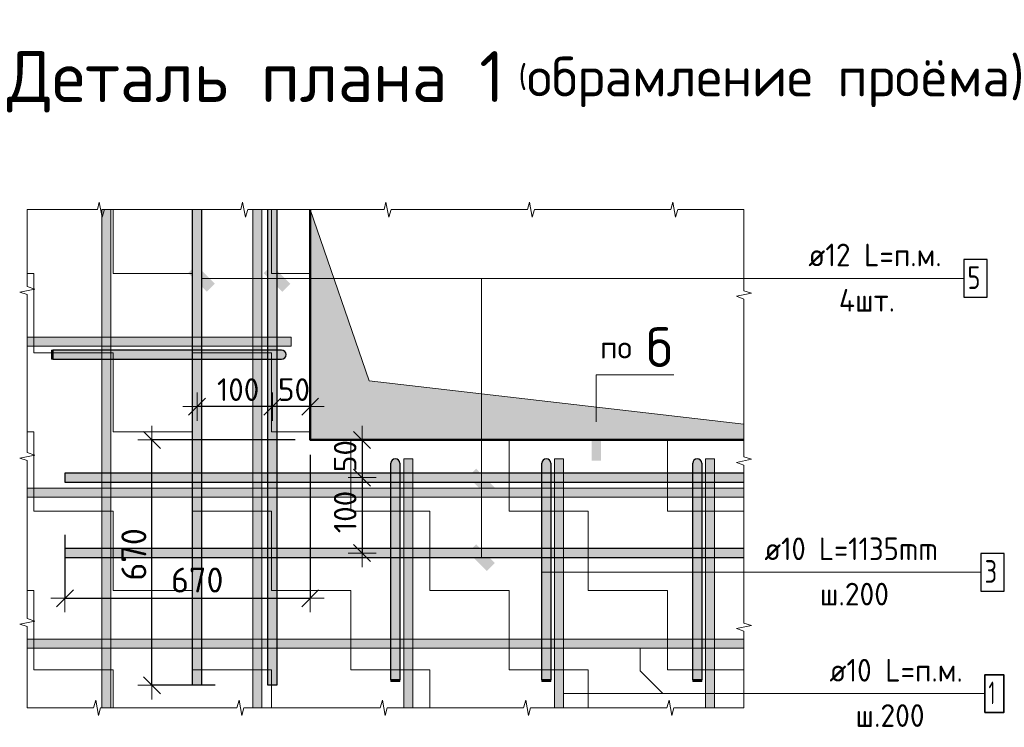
# Model space of a CAD drawing. Header units: metres. Extents: x -38 to 90, y -15 to 21.
# Tile 122 of 127: x 73.796 to 75.101, y 8.009 to 8.946. Entities that reach past the tile are written whole.
import ezdxf

# ---------------------------------------------------------------- set-up
doc = ezdxf.new("R2010")
doc.units = ezdxf.units.M
doc.header["$PDMODE"] = 65
doc.layers.add('XR$4$_3898', color=7, linetype='Continuous')
for name, color, linetype, lineweight in [('XR$4$Арм. стержнями нижней зоны', 180, 'Continuous', 35), ('XR$4$Арм.стержн. Арматура края', 96, 'Continuous', 35), ('XR$4$Арм.стержн. Доп. арматура', 180, 'Continuous', 35), ('XR$4$Размерная линия_ общее', 7, 'Continuous', 13), ('XR$4$Текст_ общее_1', 7, 'Continuous', 13)]:
    doc.layers.add(name, color=color, linetype=linetype, lineweight=lineweight)
doc.styles.add('ISOCPEUR', font='txt')
doc.dimstyles.new('DIMSTYLE_21', dxfattribs={"dimtxt": 0.03, "dimasz": 0.0375, "dimexe": 0, "dimexo": 1e-06, "dimgap": 0.015, "dimtad": 2, "dimdec": 0, "dimlfac": 1000, "dimrnd": 1, "dimzin": 12, "dimdsep": 46, "dimtxsty": 'ISOCPEUR', "dimblk1": 'ALL_ML_STRICH', "dimblk2": 'ALL_ML_STRICH', "dimsah": 1, "dimcen": 0, "dimse1": 1, "dimse2": 1, "dimclrd": 7, "dimclre": 256, "dimclrt": 7, "dimadec": 0, "dimazin": 0, "dimtfac": 1, "dimtdec": 0, "dimtix": 1, "dimtmove": 2, "dimatfit": 3, "dimfxl": 0, "dimtvp": 1.2, "dimtzin": 0, "dimlwd": 0, "dimlwe": -3, "dimarcsym": 0})
doc.dimstyles.new('DIMSTYLE_22', dxfattribs={"dimtxt": 0.03, "dimasz": 0.0375, "dimexe": 0, "dimexo": 1e-06, "dimgap": 0.015, "dimtad": 2, "dimdec": 0, "dimlfac": 1000, "dimrnd": 1, "dimzin": 12, "dimdsep": 46, "dimtxsty": 'ISOCPEUR', "dimblk1": 'ALL_ML_STRICH', "dimblk2": 'ALL_ML_STRICH', "dimsah": 1, "dimcen": 0, "dimse1": 1, "dimse2": 1, "dimclrd": 7, "dimclre": 256, "dimclrt": 7, "dimadec": 0, "dimazin": 0, "dimtfac": 1, "dimtdec": 0, "dimtix": 1, "dimtmove": 2, "dimatfit": 3, "dimfxl": 0, "dimtzin": 0, "dimlwd": 0, "dimlwe": -3, "dimarcsym": 0})
doc.dimstyles.new('DIMSTYLE_23', dxfattribs={"dimtxt": 0.03, "dimasz": 0.0375, "dimexe": 0, "dimexo": 1e-06, "dimgap": 0.015, "dimtad": 2, "dimdec": 0, "dimlfac": 1000, "dimrnd": 1, "dimzin": 12, "dimdsep": 46, "dimtxsty": 'ISOCPEUR', "dimblk1": 'ALL_ML_STRICH', "dimblk2": 'ALL_ML_STRICH', "dimsah": 1, "dimcen": 0, "dimse1": 1, "dimse2": 1, "dimclrd": 7, "dimclre": 256, "dimclrt": 7, "dimadec": 0, "dimazin": 0, "dimtfac": 1, "dimtdec": 0, "dimtix": 1, "dimtmove": 2, "dimatfit": 3, "dimfxl": 0, "dimtvp": 1.2, "dimtzin": 0, "dimlwd": 0, "dimlwe": -3, "dimarcsym": 0})
doc.dimstyles.new('DIMSTYLE_24', dxfattribs={"dimtxt": 0.03, "dimasz": 0.0375, "dimexe": 0, "dimexo": 1e-06, "dimgap": 0.015, "dimtad": 2, "dimdec": 0, "dimlfac": 1000, "dimrnd": 1, "dimzin": 12, "dimdsep": 46, "dimtxsty": 'ISOCPEUR', "dimblk1": 'ALL_ML_STRICH', "dimblk2": 'ALL_ML_STRICH', "dimsah": 1, "dimcen": 0, "dimse1": 1, "dimse2": 1, "dimclrd": 7, "dimclre": 256, "dimclrt": 7, "dimadec": 0, "dimazin": 0, "dimtfac": 1, "dimtdec": 0, "dimtix": 1, "dimtmove": 2, "dimatfit": 3, "dimfxl": 0, "dimtzin": 0, "dimlwd": 0, "dimlwe": -3, "dimarcsym": 0})
doc.dimstyles.new('DIMSTYLE_8', dxfattribs={"dimtxt": 0.033, "dimasz": 0.0375, "dimexe": 0, "dimexo": 0, "dimgap": 0.0165, "dimtad": 2, "dimdec": 0, "dimlfac": 1000, "dimrnd": 1, "dimzin": 12, "dimdsep": 46, "dimtxsty": 'ISOCPEUR', "dimblk1": 'ALL_ML_STRICH', "dimblk2": 'ALL_ML_STRICH', "dimsah": 1, "dimcen": 0, "dimclrd": 7, "dimclre": 256, "dimclrt": 7, "dimadec": 0, "dimazin": 0, "dimtfac": 1, "dimtdec": 0, "dimtix": 1, "dimtmove": 2, "dimatfit": 3, "dimfxl": 0, "dimtzin": 0, "dimlwd": 0, "dimlwe": -3, "dimarcsym": 0})

# ---------------------------------------------------------------- blocks, each defined once
blk = doc.blocks.new('СЛОЖНЫЙ_ОБЪЕКТ_12')
at = {"linetype": 'Continuous', "lineweight": 13, "transparency": 33554687}
blk.add_hatch(color=7, dxfattribs=at).paths.add_polyline_path([(74.1174, 8.0346), (74.1174, 8.6946), (74.1054, 8.6946), (74.1054, 8.0346)])
at = {"color": 7, "linetype": 'Continuous', "lineweight": 13, "transparency": 33554687}
blk.add_lwpolyline([(74.1174, 8.0346), (74.1174, 8.6946), (74.1054, 8.6946), (74.1054, 8.0346), (74.1174, 8.0346)], close=True, dxfattribs=at)
blk = doc.blocks.new('СЛОЖНЫЙ_ОБЪЕКТ_13')
at = {"linetype": 'Continuous', "lineweight": 13, "transparency": 33554687}
blk.add_hatch(color=7, dxfattribs=at).paths.add_polyline_path([(73.9174, 8.0346), (73.9174, 8.6946), (73.9054, 8.6946), (73.9054, 8.0346)])
at = {"color": 7, "linetype": 'Continuous', "lineweight": 13, "transparency": 33554687}
blk.add_lwpolyline([(73.9174, 8.0346), (73.9174, 8.6946), (73.9054, 8.6946), (73.9054, 8.0346), (73.9174, 8.0346)], close=True, dxfattribs=at)
blk = doc.blocks.new('ЭЛЕМЕНТ_УЗОРА_5')
at = {"color": 7, "linetype": 'Continuous', "lineweight": 13, "transparency": 33554687}
for p, q in [((73.8064, 8.6946), (73.8064, 8.6946)), ((74.7564, 8.6946), (74.7564, 8.6946)), ((73.8064, 8.0346), (73.8064, 8.0346)), ((74.7564, 8.0346), (74.7564, 8.0346)), ((74.7564, 8.0346), (74.7564, 8.0346))]:
    blk.add_line(p, q, dxfattribs=at)
for points in [[(73.8064, 8.4746), (73.8064, 8.5822), (73.7964, 8.5853), (73.8164, 8.5894), (73.8064, 8.593), (73.8064, 8.6946), (73.8064, 8.6946)], [(73.8064, 8.6946), (73.8993, 8.6946), (73.9019, 8.7046), (73.9056, 8.6846), (73.9086, 8.6946), (73.9964, 8.6946)], [(73.9964, 8.6946), (74.0893, 8.6946), (74.0919, 8.7046), (74.0956, 8.6846), (74.0986, 8.6946), (74.1864, 8.6946)], [(74.1864, 8.6946), (74.2793, 8.6946), (74.2819, 8.7046), (74.2856, 8.6846), (74.2886, 8.6946), (74.3764, 8.6946)], [(74.3764, 8.6946), (74.4693, 8.6946), (74.4719, 8.7046), (74.4756, 8.6846), (74.4786, 8.6946), (74.5664, 8.6946)], [(74.5664, 8.6946), (74.6593, 8.6946), (74.6619, 8.7046), (74.6656, 8.6846), (74.6686, 8.6946), (74.7564, 8.6946)], [(74.7564, 8.6946), (74.7564, 8.6946), (74.7564, 8.587), (74.7664, 8.5839), (74.7464, 8.5798), (74.7564, 8.5762), (74.7564, 8.4746)], [(73.8064, 8.2546), (73.8064, 8.3622), (73.7964, 8.3653), (73.8164, 8.3694), (73.8064, 8.373), (73.8064, 8.4746)], [(74.7564, 8.4746), (74.7564, 8.367), (74.7664, 8.3639), (74.7464, 8.3598), (74.7564, 8.3562), (74.7564, 8.2546)], [(73.8064, 8.0346), (73.8064, 8.0346), (73.8064, 8.1422), (73.7964, 8.1453), (73.8164, 8.1494), (73.8064, 8.153), (73.8064, 8.2546)], [(74.7564, 8.2546), (74.7564, 8.147), (74.7664, 8.1439), (74.7464, 8.1398), (74.7564, 8.1362), (74.7564, 8.0346)], [(73.9964, 8.0346), (73.9035, 8.0346), (73.9008, 8.0246), (73.8972, 8.0446), (73.8942, 8.0346), (73.8064, 8.0346)], [(74.1864, 8.0346), (74.0935, 8.0346), (74.0908, 8.0246), (74.0872, 8.0446), (74.0842, 8.0346), (73.9964, 8.0346)], [(74.3764, 8.0346), (74.2835, 8.0346), (74.2808, 8.0246), (74.2772, 8.0446), (74.2742, 8.0346), (74.1864, 8.0346)], [(74.5664, 8.0346), (74.4735, 8.0346), (74.4708, 8.0246), (74.4672, 8.0446), (74.4642, 8.0346), (74.3764, 8.0346)], [(74.7564, 8.0346), (74.6635, 8.0346), (74.6608, 8.0246), (74.6572, 8.0446), (74.6542, 8.0346), (74.5664, 8.0346)]]:
    blk.add_lwpolyline(points, dxfattribs=at)
blk = doc.blocks.new('СЛОЖНЫЙ_ОБЪЕКТ_14')
at = {"linetype": 'Continuous', "lineweight": 13, "transparency": 33554687}
blk.add_hatch(color=7, dxfattribs=at).paths.add_polyline_path([(73.8064, 8.3256), (74.7564, 8.3256), (74.7564, 8.3136), (73.8064, 8.3136)], flags=16)
at = {"color": 7, "linetype": 'Continuous', "lineweight": 13, "transparency": 33554687}
blk.add_lwpolyline([(73.8064, 8.3256), (74.7564, 8.3256), (74.7564, 8.3136), (73.8064, 8.3136), (73.8064, 8.3256)], close=True, dxfattribs=at)
blk = doc.blocks.new('СЛОЖНЫЙ_ОБЪЕКТ_15')
at = {"linetype": 'Continuous', "lineweight": 13, "transparency": 33554687}
blk.add_hatch(color=7, dxfattribs=at).paths.add_polyline_path([(73.8064, 8.1256), (74.7564, 8.1256), (74.7564, 8.1136), (73.8064, 8.1136)], flags=16)
at = {"color": 7, "linetype": 'Continuous', "lineweight": 13, "transparency": 33554687}
blk.add_lwpolyline([(73.8064, 8.1256), (74.7564, 8.1256), (74.7564, 8.1136), (73.8064, 8.1136), (73.8064, 8.1256)], close=True, dxfattribs=at)
blk = doc.blocks.new('СЛОЖНЫЙ_ОБЪЕКТ_16')
at = {"linetype": 'Continuous', "lineweight": 25, "transparency": 33554687}
blk.add_hatch(color=8, dxfattribs=at).paths.add_polyline_path([(73.8564, 8.3336), (74.7564, 8.3336), (74.7564, 8.3456), (73.8564, 8.3456)])
at = {"color": 7, "linetype": 'Continuous', "lineweight": 25, "transparency": 33554687}
blk.add_line((73.8564, 8.3336), (74.7564, 8.3336), dxfattribs=at)
blk.add_lwpolyline([(74.7564, 8.3456), (73.8564, 8.3456), (73.8564, 8.3336)], dxfattribs=at)
blk = doc.blocks.new('СЛОЖНЫЙ_ОБЪЕКТ_17')
at = {"linetype": 'Continuous', "lineweight": 25, "true_color": 0x5f5f5f, "transparency": 33554687}
blk.add_hatch(color=251, dxfattribs=at).paths.add_polyline_path([(74.1254, 8.0646), (74.1254, 8.6946), (74.1374, 8.6946), (74.1374, 8.0646)], flags=16)
at = {"color": 7, "linetype": 'Continuous', "lineweight": 25, "transparency": 33554687}
blk.add_line((74.1254, 8.0646), (74.1254, 8.6946), dxfattribs=at)
blk.add_lwpolyline([(74.1374, 8.6946), (74.1374, 8.0646), (74.1254, 8.0646)], dxfattribs=at)
blk = doc.blocks.new('СЛОЖНЫЙ_ОБЪЕКТ_18')
at = {"linetype": 'Continuous', "lineweight": 13, "true_color": 0xc5c5c5, "transparency": 33554687}
for points in [[(73.8404, 8.4966), (73.8404, 8.5086), (73.8384, 8.5086), (73.8384, 8.4966)], [(74.1458, 8.4971), (74.1469, 8.4977), (74.1478, 8.4986), (74.1486, 8.4996), (74.1491, 8.5007), (74.1493, 8.502), (74.1493, 8.5032), (74.1491, 8.5045), (74.1486, 8.5056), (74.1478, 8.5066), (74.1469, 8.5075), (74.1458, 8.5081), (74.1446, 8.5085), (74.1434, 8.5086), (73.8404, 8.5086), (73.8404, 8.4966), (74.1434, 8.4966), (74.1446, 8.4967)]]:
    blk.add_hatch(color=9, dxfattribs=at).paths.add_polyline_path(points)
at = {"color": 7, "linetype": 'Continuous', "lineweight": 13, "transparency": 33554687}
blk.add_lwpolyline([(73.8404, 8.4966), (73.8404, 8.5086), (73.8384, 8.5086), (73.8384, 8.4966), (73.8404, 8.4966)], close=True, dxfattribs=at)
at = {"color": 7, "linetype": 'Continuous', "lineweight": 25, "transparency": 33554687}
blk.add_lwpolyline([(74.1434, 8.5086), (73.8404, 8.5086), (73.8404, 8.4966), (74.1434, 8.4966)], dxfattribs=at)
blk.add_arc((74.1434, 8.5026), 0.006, 270, 90, dxfattribs=at)
blk = doc.blocks.new('СЛОЖНЫЙ_ОБЪЕКТ_19')
at = {"linetype": 'Continuous', "lineweight": 13, "transparency": 33554687}
blk.add_hatch(color=7, dxfattribs=at).paths.add_polyline_path([(73.8064, 8.5256), (74.1564, 8.5256), (74.1564, 8.5136), (73.8064, 8.5136)], flags=16)
at = {"color": 7, "linetype": 'Continuous', "lineweight": 13, "transparency": 33554687}
blk.add_lwpolyline([(73.8064, 8.5256), (74.1564, 8.5256), (74.1564, 8.5136), (73.8064, 8.5136), (73.8064, 8.5256)], close=True, dxfattribs=at)
blk = doc.blocks.new('СЛОЖНЫЙ_ОБЪЕКТ_20')
at = {"linetype": 'Continuous', "lineweight": 13, "true_color": 0xc5c5c5, "transparency": 33554687}
for points in [[(74.2889, 8.361), (74.2895, 8.3621), (74.2904, 8.3631), (74.2914, 8.3638), (74.2925, 8.3643), (74.2938, 8.3646), (74.295, 8.3646), (74.2962, 8.3643), (74.2974, 8.3638), (74.2984, 8.3631), (74.2992, 8.3621), (74.2999, 8.361), (74.3002, 8.3598), (74.3004, 8.3586), (74.3004, 8.0716), (74.2884, 8.0716), (74.2884, 8.3586), (74.2885, 8.3598)], [(74.2884, 8.0716), (74.3004, 8.0716), (74.3004, 8.0696), (74.2884, 8.0696)]]:
    blk.add_hatch(color=9, dxfattribs=at).paths.add_polyline_path(points, flags=16)
at = {"color": 7, "linetype": 'Continuous', "lineweight": 25, "transparency": 33554687}
blk.add_lwpolyline([(74.3004, 8.3586), (74.3004, 8.0716), (74.2884, 8.0716), (74.2884, 8.3586)], dxfattribs=at)
at = {"color": 7, "linetype": 'Continuous', "lineweight": 13, "transparency": 33554687}
blk.add_lwpolyline([(74.2884, 8.0716), (74.3004, 8.0716), (74.3004, 8.0696), (74.2884, 8.0696), (74.2884, 8.0716)], close=True, dxfattribs=at)
at = {"color": 7, "linetype": 'Continuous', "lineweight": 25, "transparency": 33554687}
blk.add_arc((74.2944, 8.3586), 0.006, 0, 180, dxfattribs=at)
blk = doc.blocks.new('СЛОЖНЫЙ_ОБЪЕКТ_21')
at = {"linetype": 'Continuous', "lineweight": 13, "true_color": 0xc5c5c5, "transparency": 33554687}
for points in [[(74.4889, 8.361), (74.4895, 8.3621), (74.4904, 8.3631), (74.4914, 8.3638), (74.4925, 8.3643), (74.4938, 8.3646), (74.495, 8.3646), (74.4962, 8.3643), (74.4974, 8.3638), (74.4984, 8.3631), (74.4992, 8.3621), (74.4999, 8.361), (74.5002, 8.3598), (74.5004, 8.3586), (74.5004, 8.0716), (74.4884, 8.0716), (74.4884, 8.3586), (74.4885, 8.3598)], [(74.4884, 8.0716), (74.5004, 8.0716), (74.5004, 8.0696), (74.4884, 8.0696)]]:
    blk.add_hatch(color=9, dxfattribs=at).paths.add_polyline_path(points, flags=16)
at = {"color": 7, "linetype": 'Continuous', "lineweight": 25, "transparency": 33554687}
blk.add_lwpolyline([(74.5004, 8.3586), (74.5004, 8.0716), (74.4884, 8.0716), (74.4884, 8.3586)], dxfattribs=at)
at = {"color": 7, "linetype": 'Continuous', "lineweight": 13, "transparency": 33554687}
blk.add_lwpolyline([(74.4884, 8.0716), (74.5004, 8.0716), (74.5004, 8.0696), (74.4884, 8.0696), (74.4884, 8.0716)], close=True, dxfattribs=at)
at = {"color": 7, "linetype": 'Continuous', "lineweight": 25, "transparency": 33554687}
blk.add_arc((74.4944, 8.3586), 0.006, 0, 180, dxfattribs=at)
blk = doc.blocks.new('СЛОЖНЫЙ_ОБЪЕКТ_22')
at = {"linetype": 'Continuous', "lineweight": 13, "transparency": 33554687}
blk.add_hatch(color=7, dxfattribs=at).paths.add_polyline_path([(74.3174, 8.0346), (74.3174, 8.3646), (74.3054, 8.3646), (74.3054, 8.0346)])
at = {"color": 7, "linetype": 'Continuous', "lineweight": 13, "transparency": 33554687}
blk.add_lwpolyline([(74.3174, 8.0346), (74.3174, 8.3646), (74.3054, 8.3646), (74.3054, 8.0346), (74.3174, 8.0346)], close=True, dxfattribs=at)
blk = doc.blocks.new('СЛОЖНЫЙ_ОБЪЕКТ_23')
at = {"linetype": 'Continuous', "lineweight": 13, "transparency": 33554687}
blk.add_hatch(color=7, dxfattribs=at).paths.add_polyline_path([(74.5174, 8.0346), (74.5174, 8.3646), (74.5054, 8.3646), (74.5054, 8.0346)])
at = {"color": 7, "linetype": 'Continuous', "lineweight": 13, "transparency": 33554687}
blk.add_lwpolyline([(74.5174, 8.0346), (74.5174, 8.3646), (74.5054, 8.3646), (74.5054, 8.0346), (74.5174, 8.0346)], close=True, dxfattribs=at)
blk = doc.blocks.new('СЛОЖНЫЙ_ОБЪЕКТ_24')
at = {"linetype": 'Continuous', "lineweight": 13, "true_color": 0xc5c5c5, "transparency": 33554687}
for points in [[(74.6889, 8.361), (74.6895, 8.3621), (74.6904, 8.3631), (74.6914, 8.3638), (74.6925, 8.3643), (74.6938, 8.3646), (74.695, 8.3646), (74.6962, 8.3643), (74.6974, 8.3638), (74.6984, 8.3631), (74.6992, 8.3621), (74.6999, 8.361), (74.7002, 8.3598), (74.7004, 8.3586), (74.7004, 8.0716), (74.6884, 8.0716), (74.6884, 8.3586), (74.6885, 8.3598)], [(74.6884, 8.0716), (74.7004, 8.0716), (74.7004, 8.0696), (74.6884, 8.0696)]]:
    blk.add_hatch(color=9, dxfattribs=at).paths.add_polyline_path(points, flags=16)
at = {"color": 7, "linetype": 'Continuous', "lineweight": 25, "transparency": 33554687}
blk.add_lwpolyline([(74.7004, 8.3586), (74.7004, 8.0716), (74.6884, 8.0716), (74.6884, 8.3586)], dxfattribs=at)
at = {"color": 7, "linetype": 'Continuous', "lineweight": 13, "transparency": 33554687}
blk.add_lwpolyline([(74.6884, 8.0716), (74.7004, 8.0716), (74.7004, 8.0696), (74.6884, 8.0696), (74.6884, 8.0716)], close=True, dxfattribs=at)
at = {"color": 7, "linetype": 'Continuous', "lineweight": 25, "transparency": 33554687}
blk.add_arc((74.6944, 8.3586), 0.006, 0, 180, dxfattribs=at)
blk = doc.blocks.new('СЛОЖНЫЙ_ОБЪЕКТ_25')
at = {"linetype": 'Continuous', "lineweight": 13, "transparency": 33554687}
blk.add_hatch(color=7, dxfattribs=at).paths.add_polyline_path([(74.7174, 8.0346), (74.7174, 8.3646), (74.7054, 8.3646), (74.7054, 8.0346)])
at = {"color": 7, "linetype": 'Continuous', "lineweight": 13, "transparency": 33554687}
blk.add_lwpolyline([(74.7174, 8.0346), (74.7174, 8.3646), (74.7054, 8.3646), (74.7054, 8.0346), (74.7174, 8.0346)], close=True, dxfattribs=at)
blk = doc.blocks.new('СЛОЖНЫЙ_ОБЪЕКТ_26')
at = {"linetype": 'Continuous', "lineweight": 25, "true_color": 0x5f5f5f, "transparency": 33554687}
blk.add_hatch(color=251, dxfattribs=at).paths.add_polyline_path([(74.0254, 8.0646), (74.0254, 8.6946), (74.0374, 8.6946), (74.0374, 8.0646)], flags=16)
at = {"color": 7, "linetype": 'Continuous', "lineweight": 25, "transparency": 33554687}
blk.add_line((74.0254, 8.0646), (74.0254, 8.6946), dxfattribs=at)
blk.add_lwpolyline([(74.0374, 8.6946), (74.0374, 8.0646), (74.0254, 8.0646)], dxfattribs=at)
blk = doc.blocks.new('СЛОЖНЫЙ_ОБЪЕКТ_27')
at = {"linetype": 'Continuous', "lineweight": 25, "transparency": 33554687}
blk.add_hatch(color=8, dxfattribs=at).paths.add_polyline_path([(73.8564, 8.2336), (74.7564, 8.2336), (74.7564, 8.2456), (73.8564, 8.2456)])
at = {"color": 7, "linetype": 'Continuous', "lineweight": 25, "transparency": 33554687}
blk.add_line((73.8564, 8.2336), (74.7564, 8.2336), dxfattribs=at)
blk.add_lwpolyline([(74.7564, 8.2456), (73.8564, 8.2456), (73.8564, 8.2336)], dxfattribs=at)
blk = doc.blocks.new('ALL_ML_STRICH')
at = {"color": 0, "linetype": 'ByBlock', "lineweight": -2}
for p, q in [((0, -0.5), (0, 0.5)), ((-1, 0), (0.5, 0)), ((-0.3, -0.3), (0.3, 0.3))]:
    blk.add_line(p, q, dxfattribs=at)
blk = doc.blocks.new('*D137')
at = {"layer": 'DEFPOINTS', "color": 7, "linetype": 'Continuous', "lineweight": 13, "transparency": 33554687}
for p in [(74.2236, 8.3896), (74.2503, 8.3896), (74.2214, 8.3396)]:
    blk.add_point(p, dxfattribs=at)
at = {"layer": 'XR$4$Размерная линия_ общее', "color": 7, "linetype": 'Continuous', "lineweight": -2, "transparency": 33554687}
blk.add_line((74.2503, 8.3896), (74.2503, 8.3396), dxfattribs=at)
at = {"layer": 'XR$4$Размерная линия_ общее', "color": 7, "linetype": 'Continuous', "lineweight": 13, "transparency": 33554687, "xscale": 0.0375, "yscale": 0.0375, "zscale": 0.0375}
for p, rotation in [((74.2503, 8.3896), 90), ((74.2503, 8.3396), 270)]:
    blk.add_blockref('ALL_ML_STRICH', p, dxfattribs=dict(at, rotation=rotation))
at = {"layer": 'XR$4$Размерная линия_ общее', "color": 7, "linetype": 'Continuous', "lineweight": 13, "transparency": 33554687, "insert": (74.2278, 8.3682), "char_height": 0.03, "width": 0.06, "attachment_point": 5, "rotation": 90, "style": 'ISOCPEUR'}
blk.add_mtext('\\A1;{50}', dxfattribs=at)
blk = doc.blocks.new('*D138')
at = {"layer": 'DEFPOINTS', "color": 7, "linetype": 'Continuous', "lineweight": 13, "transparency": 33554687}
for p in [(74.2214, 8.3396), (74.2503, 8.3396), (74.2236, 8.2396)]:
    blk.add_point(p, dxfattribs=at)
at = {"layer": 'XR$4$Размерная линия_ общее', "color": 7, "linetype": 'Continuous', "lineweight": -2, "transparency": 33554687}
blk.add_line((74.2503, 8.3396), (74.2503, 8.2396), dxfattribs=at)
at = {"layer": 'XR$4$Размерная линия_ общее', "color": 7, "linetype": 'Continuous', "lineweight": 13, "transparency": 33554687, "xscale": 0.0375, "yscale": 0.0375, "zscale": 0.0375}
for p, rotation in [((74.2503, 8.3396), 90), ((74.2503, 8.2396), 270)]:
    blk.add_blockref('ALL_ML_STRICH', p, dxfattribs=dict(at, rotation=rotation))
at = {"layer": 'XR$4$Размерная линия_ общее', "color": 7, "linetype": 'Continuous', "lineweight": 13, "transparency": 33554687, "insert": (74.2278, 8.2941), "char_height": 0.03, "width": 0.09, "attachment_point": 5, "rotation": 90, "style": 'ISOCPEUR'}
blk.add_mtext('\\A1;{100}', dxfattribs=at)
blk = doc.blocks.new('*D139')
at = {"layer": 'DEFPOINTS', "color": 7, "linetype": 'Continuous', "lineweight": 13, "transparency": 33554687}
for p in [(74.1314, 8.4706), (74.1814, 8.4729), (74.1814, 8.4337)]:
    blk.add_point(p, dxfattribs=at)
at = {"layer": 'XR$4$Размерная линия_ общее', "color": 7, "linetype": 'Continuous', "lineweight": -2, "transparency": 33554687}
blk.add_line((74.1814, 8.4337), (74.1314, 8.4337), dxfattribs=at)
at = {"layer": 'XR$4$Размерная линия_ общее', "color": 7, "linetype": 'Continuous', "lineweight": 13, "transparency": 33554687, "xscale": 0.0375, "yscale": 0.0375, "zscale": 0.0375}
for p, rotation in [((74.1314, 8.4337), 180), ((74.1814, 8.4337), 360)]:
    blk.add_blockref('ALL_ML_STRICH', p, dxfattribs=dict(at, rotation=rotation))
at = {"layer": 'XR$4$Размерная линия_ общее', "color": 7, "linetype": 'Continuous', "lineweight": 13, "transparency": 33554687, "insert": (74.16, 8.4562), "char_height": 0.03, "width": 0.06, "attachment_point": 5, "style": 'ISOCPEUR'}
blk.add_mtext('\\A1;{50}', dxfattribs=at)
blk = doc.blocks.new('*D140')
at = {"layer": 'DEFPOINTS', "color": 7, "linetype": 'Continuous', "lineweight": 13, "transparency": 33554687}
for p in [(74.1314, 8.4706), (74.0314, 8.4695), (74.1314, 8.4337)]:
    blk.add_point(p, dxfattribs=at)
at = {"layer": 'XR$4$Размерная линия_ общее', "color": 7, "linetype": 'Continuous', "lineweight": -2, "transparency": 33554687}
blk.add_line((74.1314, 8.4337), (74.0314, 8.4337), dxfattribs=at)
at = {"layer": 'XR$4$Размерная линия_ общее', "color": 7, "linetype": 'Continuous', "lineweight": 13, "transparency": 33554687, "xscale": 0.0375, "yscale": 0.0375, "zscale": 0.0375}
for p, rotation in [((74.0314, 8.4337), 180), ((74.1314, 8.4337), 360)]:
    blk.add_blockref('ALL_ML_STRICH', p, dxfattribs=dict(at, rotation=rotation))
at = {"layer": 'XR$4$Размерная линия_ общее', "color": 7, "linetype": 'Continuous', "lineweight": 13, "transparency": 33554687, "insert": (74.0859, 8.4562), "char_height": 0.03, "width": 0.09, "attachment_point": 5, "style": 'ISOCPEUR'}
blk.add_mtext('\\A1;{100}', dxfattribs=at)
blk = doc.blocks.new('*D192')
at = {"layer": 'DEFPOINTS', "color": 7, "linetype": 'Continuous', "lineweight": 13, "transparency": 33554687}
for p in [(74.1814, 8.3896), (73.9717, 8.0646), (74.0754, 8.0646)]:
    blk.add_point(p, dxfattribs=at)
at = {"layer": 'XR$4$Размерная линия_ общее', "color": 253, "linetype": 'Continuous', "lineweight": -2, "true_color": 0xa0a0a0, "transparency": 33554687}
for p, q in [((74.1614, 8.3896), (73.9717, 8.3896)), ((74.0554, 8.0646), (73.9717, 8.0646))]:
    blk.add_line(p, q, dxfattribs=at)
at = {"layer": 'XR$4$Размерная линия_ общее', "color": 7, "linetype": 'Continuous', "lineweight": -2, "transparency": 33554687}
blk.add_line((73.9717, 8.0646), (73.9717, 8.3896), dxfattribs=at)
at = {"layer": 'XR$4$Размерная линия_ общее', "color": 7, "linetype": 'Continuous', "lineweight": 13, "transparency": 33554687, "xscale": 0.0375, "yscale": 0.0375, "zscale": 0.0375}
for p, rotation in [((73.9717, 8.3896), 90), ((73.9717, 8.0646), 270)]:
    blk.add_blockref('ALL_ML_STRICH', p, dxfattribs=dict(at, rotation=rotation))
at = {"layer": 'XR$4$Размерная линия_ общее', "color": 7, "linetype": 'Continuous', "lineweight": 13, "transparency": 33554687, "insert": (73.9312, 8.2031), "char_height": 0.033, "width": 0.00165, "attachment_point": 1, "rotation": 90, "line_spacing_factor": 0.60241, "style": 'ISOCPEUR'}
blk.add_mtext('670', dxfattribs=at)
blk = doc.blocks.new('*D193')
at = {"layer": 'DEFPOINTS', "color": 7, "linetype": 'Continuous', "lineweight": 13, "transparency": 33554687}
for p in [(74.1814, 8.3896), (73.8564, 8.2836), (73.8564, 8.1799)]:
    blk.add_point(p, dxfattribs=at)
at = {"layer": 'XR$4$Размерная линия_ общее', "color": 253, "linetype": 'Continuous', "lineweight": -2, "true_color": 0xa0a0a0, "transparency": 33554687}
for p, q in [((74.1814, 8.3696), (74.1814, 8.1799)), ((73.8564, 8.2636), (73.8564, 8.1799))]:
    blk.add_line(p, q, dxfattribs=at)
at = {"layer": 'XR$4$Размерная линия_ общее', "color": 7, "linetype": 'Continuous', "lineweight": -2, "transparency": 33554687}
blk.add_line((73.8564, 8.1799), (74.1814, 8.1799), dxfattribs=at)
at = {"layer": 'XR$4$Размерная линия_ общее', "color": 7, "linetype": 'Continuous', "lineweight": 13, "transparency": 33554687, "xscale": 0.0375, "yscale": 0.0375, "zscale": 0.0375, "rotation": 180}
blk.add_blockref('ALL_ML_STRICH', (73.8564, 8.1799), dxfattribs=at)
at = {"layer": 'XR$4$Размерная линия_ общее', "color": 7, "linetype": 'Continuous', "lineweight": 13, "transparency": 33554687, "xscale": 0.0375, "yscale": 0.0375, "zscale": 0.0375}
blk.add_blockref('ALL_ML_STRICH', (74.1814, 8.1799), dxfattribs=at)
at = {"layer": 'XR$4$Размерная линия_ общее', "color": 7, "linetype": 'Continuous', "lineweight": 13, "transparency": 33554687, "insert": (73.9969, 8.2204), "char_height": 0.033, "width": 0.00165, "attachment_point": 1, "line_spacing_factor": 0.60241, "style": 'ISOCPEUR'}
blk.add_mtext('670', dxfattribs=at)

msp = doc.modelspace()

# ---------------------------------------------------------------- hatches: boundary and pattern name
at = {"linetype": 'Continuous', "lineweight": 13, "transparency": 33554687}
h = msp.add_hatch(dxfattribs=at)
h.set_pattern_fill('____', scale=0.105, style=0, pattern_type=2)
h.set_pattern_definition([(0, (0.21, 0.21), (0.105, 0.105), [0.105, -0.105]), (90, (0.21, 0.21), (-0.105, 0.105), [0.105, -0.105])])
h.paths.add_polyline_path([(73.8064, 8.6946), (73.8064, 8.0346), (74.7564, 8.0346), (74.7564, 8.3896), (74.1814, 8.3896), (74.1814, 8.6946)], flags=0)
at = {"linetype": 'Continuous', "lineweight": 13, "true_color": 0x696969, "transparency": 33554687}
msp.add_hatch(color=251, dxfattribs=at).paths.add_polyline_path([(74.7564, 8.4106), (74.2596, 8.4678), (74.1814, 8.6946), (74.1814, 8.3896), (74.7564, 8.3896)])
at = {"linetype": 'Continuous', "lineweight": 25, "true_color": 0x000000, "transparency": 33554687}
for points in [[(74.0551, 8.5965), (74.0303, 8.6212), (74.0197, 8.6106), (74.0445, 8.5859)], [(74.1551, 8.5965), (74.1303, 8.6212), (74.1197, 8.6106), (74.1445, 8.5859)], [(74.4014, 8.3513), (74.3908, 8.3407), (74.4155, 8.3159), (74.4261, 8.3265)], [(74.4014, 8.2513), (74.3908, 8.2407), (74.4155, 8.2159), (74.4261, 8.2265)]]:
    msp.add_hatch(color=18, dxfattribs=at).paths.add_polyline_path(points)
msp.add_hatch(color=18, dxfattribs=at).paths.add_polyline_path([(74.5669, 8.4111), (74.5669, 8.4107), (74.5669, 8.3619), (74.5544, 8.3619), (74.5544, 8.4107), (74.5544, 8.4111), (74.5545, 8.4114), (74.5546, 8.4118), (74.5548, 8.4122), (74.555, 8.4125), (74.5552, 8.4128), (74.5555, 8.413), (74.5559, 8.4132), (74.5562, 8.4134), (74.5566, 8.4135), (74.5569, 8.4136), (74.5573, 8.4136), (74.564, 8.4136), (74.5644, 8.4136), (74.5648, 8.4135), (74.5651, 8.4134), (74.5655, 8.4132), (74.5658, 8.413), (74.5661, 8.4128), (74.5663, 8.4125), (74.5665, 8.4122), (74.5667, 8.4118), (74.5668, 8.4114)], flags=16)

# ---------------------------------------------------------------- linework, layer by layer
at = {"color": 7, "linetype": 'Continuous', "lineweight": 13, "transparency": 33554687}
for p, q in [((74.0374, 8.6036), (75.0477, 8.6036)), ((74.4084, 8.2336), (74.4084, 8.6036)), ((74.5174, 8.0534), (75.0757, 8.0534))]:
    msp.add_line(p, q, dxfattribs=at)
for points in [[(74.7564, 8.4106), (74.2596, 8.4678), (74.1814, 8.6946)], [(74.5607, 8.4136), (74.5607, 8.4756), (74.6635, 8.4756)], [(75.0692, 8.2143), (74.6603, 8.2143), (74.4884, 8.2143)], [(74.649, 8.0534), (74.6186, 8.0838), (74.6186, 8.1136)]]:
    msp.add_lwpolyline(points, dxfattribs=at)
at = {"layer": 'XR$4$_3898', "color": 7, "linetype": 'Continuous', "lineweight": 50, "transparency": 33554687}
msp.add_lwpolyline([(74.7564, 8.3896), (74.1814, 8.3896), (74.1814, 8.6946)], dxfattribs=at)
at = {"layer": 'XR$4$Арм. стержнями нижней зоны', "color": 7, "linetype": 'Continuous', "lineweight": 13, "transparency": 33554687}
msp.add_line((75.0757, 8.0534), (74.8497, 8.0534), dxfattribs=at)
at = {"layer": 'XR$4$Арм. стержнями нижней зоны', "color": 7, "linetype": 'Continuous', "lineweight": 35, "transparency": 33554687}
msp.add_lwpolyline([(75.0757, 8.0284), (75.1007, 8.0284), (75.1007, 8.0784), (75.0757, 8.0784), (75.0757, 8.0284)], dxfattribs=at)
at = {"layer": 'XR$4$Арм.стержн. Арматура края', "color": 7, "linetype": 'Continuous', "lineweight": 13, "transparency": 33554687}
msp.add_line((75.0705, 8.2143), (74.7605, 8.2143), dxfattribs=at)
at = {"layer": 'XR$4$Арм.стержн. Арматура края', "color": 7, "linetype": 'Continuous', "lineweight": 25, "transparency": 33554687}
msp.add_lwpolyline([(75.0705, 8.1893), (75.1015, 8.1893), (75.1015, 8.2393), (75.0705, 8.2393), (75.0705, 8.1893)], dxfattribs=at)
at = {"layer": 'XR$4$Арм.стержн. Доп. арматура', "color": 7, "linetype": 'Continuous', "lineweight": 13, "transparency": 33554687}
msp.add_line((74.8217, 8.6036), (75.0477, 8.6036), dxfattribs=at)
at = {"layer": 'XR$4$Арм.стержн. Доп. арматура', "color": 7, "linetype": 'Continuous', "lineweight": 25, "transparency": 33554687}
msp.add_lwpolyline([(75.0477, 8.5786), (75.0787, 8.5786), (75.0787, 8.6286), (75.0477, 8.6286), (75.0477, 8.5786)], dxfattribs=at)

# ---------------------------------------------------------------- block references
at = {"color": 7, "linetype": 'Continuous', "lineweight": 13, "transparency": 33554687}
for name in ['ЭЛЕМЕНТ_УЗОРА_5', 'СЛОЖНЫЙ_ОБЪЕКТ_13', 'СЛОЖНЫЙ_ОБЪЕКТ_12', 'СЛОЖНЫЙ_ОБЪЕКТ_19', 'СЛОЖНЫЙ_ОБЪЕКТ_18', 'СЛОЖНЫЙ_ОБЪЕКТ_20', 'СЛОЖНЫЙ_ОБЪЕКТ_22', 'СЛОЖНЫЙ_ОБЪЕКТ_21', 'СЛОЖНЫЙ_ОБЪЕКТ_23', 'СЛОЖНЫЙ_ОБЪЕКТ_24', 'СЛОЖНЫЙ_ОБЪЕКТ_25', 'СЛОЖНЫЙ_ОБЪЕКТ_14', 'СЛОЖНЫЙ_ОБЪЕКТ_15']:
    msp.add_blockref(name, (0, 0), dxfattribs=at)
at = {"color": 7, "linetype": 'Continuous', "lineweight": 25, "transparency": 33554687}
for name in ['СЛОЖНЫЙ_ОБЪЕКТ_26', 'СЛОЖНЫЙ_ОБЪЕКТ_17', 'СЛОЖНЫЙ_ОБЪЕКТ_16', 'СЛОЖНЫЙ_ОБЪЕКТ_27']:
    msp.add_blockref(name, (0, 0), dxfattribs=at)

# ---------------------------------------------------------------- texts
at = {"color": 7, "linetype": 'Continuous', "lineweight": 13, "transparency": 33554687, "insert": (74.6135, 8.5124), "char_height": 0.03, "width": 0.113724, "attachment_point": 5, "style": 'ISOCPEUR'}
msp.add_mtext('\\A1;{\\fISOCPEUR|i0|b0;\\H0.030000;\\W1.000000;\\C7;по \\H0.052500;б}\\P', dxfattribs=at)
at = {"layer": 'XR$4$Арм. стержнями нижней зоны', "color": 7, "linetype": 'Continuous', "lineweight": 25, "transparency": 33554687, "char_height": 0.03, "attachment_point": 7, "style": 'ISOCPEUR'}
for s, insert, width in [('\\W0.94;ø10 L=п.м.', (74.8697, 8.0694), 0.199983), ('\\W0.56;1', (75.0807, 8.0394), 0.023333), ('\\W0.95;ш.200 ', (74.9042, 8.0094), 0.1312)]:
    msp.add_mtext(s, dxfattribs=dict(at, insert=insert, width=width))
at = {"layer": 'XR$4$Арм.стержн. Арматура края', "color": 7, "linetype": 'Continuous', "lineweight": 25, "transparency": 33554687, "char_height": 0.03, "attachment_point": 7, "style": 'ISOCPEUR'}
for s, insert, width in [('\\W0.92;ø10 L=1135mm ', (74.7835, 8.2303), 0.280669), ('\\W0.78;3', (75.0755, 8.2003), 0.032641), ('\\W0.95;ш.200 ', (74.857, 8.1703), 0.1312)]:
    msp.add_mtext(s, dxfattribs=dict(at, insert=insert, width=width))
at = {"layer": 'XR$4$Арм.стержн. Доп. арматура', "color": 7, "linetype": 'Continuous', "lineweight": 25, "transparency": 33554687, "char_height": 0.03, "attachment_point": 7, "style": 'ISOCPEUR'}
for s, insert, width in [('\\W0.94;ø12 L=п.м.', (74.8417, 8.6196), 0.199983), ('\\W0.78;5', (75.0527, 8.5896), 0.032641), ('\\W0.95;4шт. ', (74.8822, 8.5596), 0.119158)]:
    msp.add_mtext(s, dxfattribs=dict(at, insert=insert, width=width))
at = {"layer": 'XR$4$Текст_ общее_1', "color": 7, "linetype": 'Continuous', "lineweight": 13, "transparency": 33554687, "insert": (74.4643, 8.8638), "char_height": 0.0675, "width": 1.405568, "attachment_point": 5, "style": 'ISOCPEUR'}
msp.add_mtext('\\A1;{\\fISOCPEUR|i0|b0;\\H0.067500;\\W1.000000;\\C7;Деталь плана 1\\H0.030000; (\\H0.052500;обрамление проёма)}\\P', dxfattribs=at)

# ---------------------------------------------------------------- dimensions: what is measured, and where the dimension line sits
at = {"layer": 'XR$4$Размерная линия_ общее', "color": 7, "linetype": 'Continuous', "lineweight": 13, "transparency": 33554687}
for base, p1, p2, angle, dimstyle, picture, middle in [((74.0314, 8.4337), (74.1314, 8.4706), (74.0314, 8.4695), 180, 'DIMSTYLE_24', '*D140', (74.0859, 8.4562)), ((74.1314, 8.4337), (74.1814, 8.4729), (74.1314, 8.4706), 180, 'DIMSTYLE_23', '*D139', (74.16, 8.4562)), ((74.2503, 8.3396), (74.2236, 8.3896), (74.2214, 8.3396), 270, 'DIMSTYLE_21', '*D137', (74.2278, 8.3682)), ((74.2503, 8.2396), (74.2214, 8.3396), (74.2236, 8.2396), 270, 'DIMSTYLE_22', '*D138', (74.2278, 8.2941))]:
    dim = msp.add_linear_dim(base=base, p1=p1, p2=p2, angle=angle, dimstyle=dimstyle, override={"dimpost": '<>', "dimclrd": 7, "dimclre": 253, "dimclrt": 7, "dimlwd": 0, "dimlwe": 65533}, dxfattribs=at)
    dim.commit()
    dim.dimension.update_dxf_attribs({"geometry": picture, "text_midpoint": middle, "dimtype": 160})
dim = msp.add_linear_dim(base=(73.9717, 8.3896), p1=(74.0554, 8.0646), p2=(74.1614, 8.3896), angle=90, text='670', dimstyle='DIMSTYLE_8', override={"dimpost": '<>', "dimclrd": 7, "dimclre": 253, "dimclrt": 7, "dimlwd": 0, "dimlwe": 65533}, dxfattribs=at)
dim.commit()
dim.dimension.update_dxf_attribs({"geometry": '*D192', "text_midpoint": (73.9552, 8.2271), "dimtype": 160})
dim = msp.add_linear_dim(base=(74.1814, 8.1799), p1=(73.8564, 8.2636), p2=(74.1814, 8.3696), text='670', dimstyle='DIMSTYLE_8', override={"dimpost": '<>', "dimclrd": 7, "dimclre": 253, "dimclrt": 7, "dimlwd": 0, "dimlwe": 65533}, dxfattribs=at)
dim.commit()
dim.dimension.update_dxf_attribs({"geometry": '*D193', "text_midpoint": (74.0189, 8.1964), "dimtype": 160})

doc.saveas('drawing.dxf')
